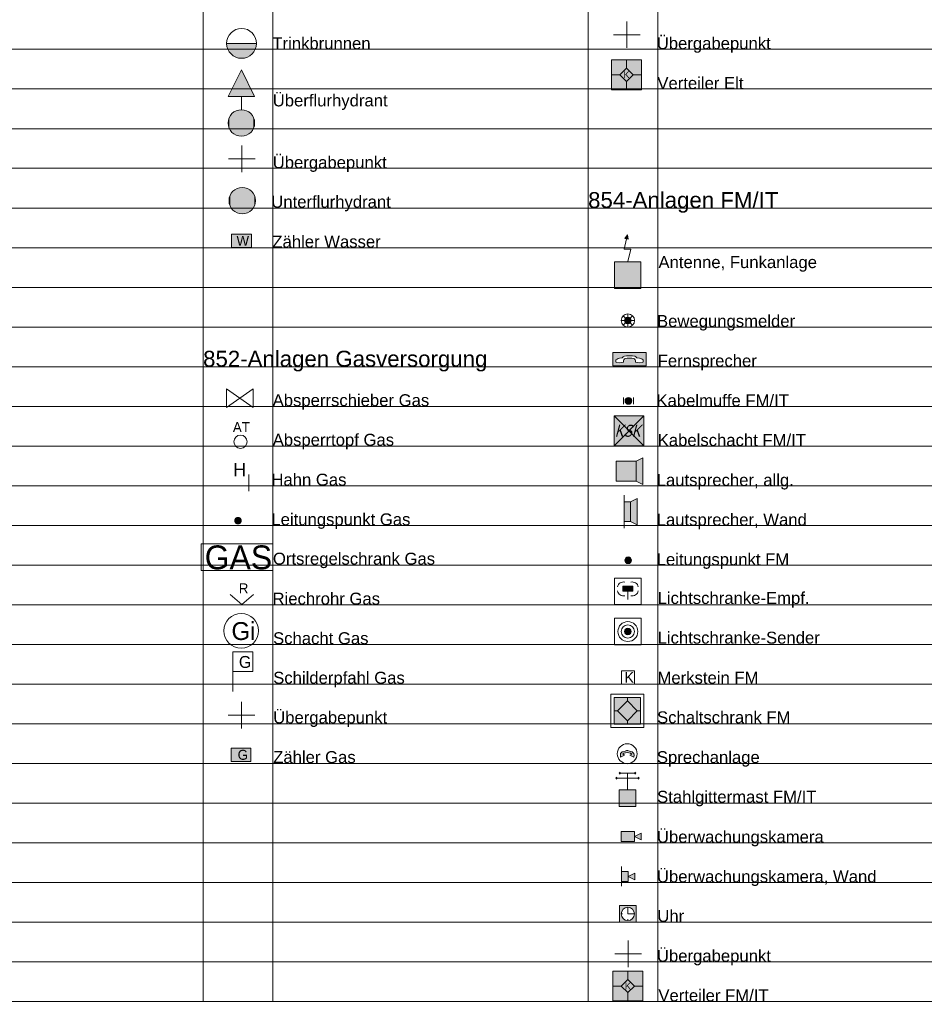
# Model space of a CAD drawing. Header units: metres. Extents: x 4523588 to 4523850, y 5693451 to 5693851.
# Tile 12 of 25: x 4523782 to 4523816, y 5693482 to 5693519. Entities that reach past the tile are written whole.
import ezdxf
from ezdxf.enums import TextEntityAlignment as Align

# ---------------------------------------------------------------- set-up
doc = ezdxf.new("R2010")
doc.units = ezdxf.units.M
doc.header["$LTSCALE"] = 0.5
for name, color, linetype, lineweight in [('100_HILFE_LEG', 24, 'CONTINUOUS', 18), ('100_LEG_LAGE', 7, 'CONTINUOUS', 18), ('851_TRINK_BRUNNEN_1', 7, 'CONTINUOUS', 18), ('851_UEBERFL_HYDRANT_1', 7, 'CONTINUOUS', 18), ('851_UEBERG_PKT_1', 7, 'CONTINUOUS', 18), ('851_UNTERFL_HYDRANT_1', 7, 'CONTINUOUS', 18), ('851_ZAEHLER_1', 7, 'CONTINUOUS', 18), ('852_ABSPERR_SCHIEBER_1', 7, 'CONTINUOUS', 18), ('852_ABSPERRTOPF_1', 7, 'CONTINUOUS', 18), ('852_HAHN_1', 7, 'CONTINUOUS', 18), ('852_LTG_PKT_1', 7, 'CONTINUOUS', 18), ('852_ORTS_REGEL_SCHR_1', 7, 'CONTINUOUS', 18), ('852_RIECH_ROHR_1', 7, 'CONTINUOUS', 18), ('852_SCHACHT_GAS_1', 7, 'CONTINUOUS', 18), ('852_SCHILD_PFAHL_1', 7, 'CONTINUOUS', 18), ('852_UEBERGABE_PKT_1', 7, 'CONTINUOUS', 18), ('852_ZAEHLER_1', 7, 'CONTINUOUS', 18), ('853_UEBERGABE_PKT_1', 7, 'CONTINUOUS', 18), ('853_VERTEILER_1', 7, 'CONTINUOUS', 18), ('854_ANTENNEN_FUNK_ANL_1', 7, 'CONTINUOUS', 18), ('854_BEWEGUNGSMELDER_1', 7, 'CONTINUOUS', 18), ('854_FERN_SPRECH_1', 7, 'CONTINUOUS', 18), ('854_KABELMUFFE_1', 7, 'CONTINUOUS', 18), ('854_KABELSCHACHT_1', 7, 'CONTINUOUS', 18), ('854_LAUTSPRECHER_ALLG_1', 7, 'CONTINUOUS', 18), ('854_LAUTSPRECHER_WAND_1', 7, 'CONTINUOUS', 18), ('854_LICHTSCHR_EMPF_1', 7, 'CONTINUOUS', 18), ('854_LICHTSCHR_SENDER_1', 7, 'CONTINUOUS', 18), ('854_LTG_PKT_1', 7, 'CONTINUOUS', 18), ('854_MERKSTEIN_1', 7, 'CONTINUOUS', 18), ('854_SCHALTSCHRANK_FM_1', 7, 'CONTINUOUS', 18), ('854_SPRECHANL_1', 7, 'CONTINUOUS', 18), ('854_STAHLGI_MAST_1', 7, 'CONTINUOUS', 18), ('854_UEB_KAMERA_FREIST_1', 7, 'CONTINUOUS', 18), ('854_UEBERGABE_PKT_FM_1', 7, 'CONTINUOUS', 18), ('854_UEBERW_KAMERA_WAND_1', 7, 'CONTINUOUS', 18), ('854_UHR_1', 7, 'CONTINUOUS', 18), ('854_VERTEILER_1', 7, 'CONTINUOUS', 18)]:
    doc.layers.add(name, color=color, linetype=linetype, lineweight=lineweight)
doc.styles.add('ARIAL', font='arial.ttf')

# ---------------------------------------------------------------- blocks, each defined once
blk = doc.blocks.new('851_TRINK_BRUNNEN')
at = {"layer": '851_TRINK_BRUNNEN_1', "ltscale": 10}
h = blk.add_hatch(color=141, dxfattribs=at)
h.dxf.hatch_style = 1
h.paths.add_polyline_path([(0.5625, 0), (-0.5625, 0, 1)])
at = {"layer": '851_TRINK_BRUNNEN_1', "color": 141}
blk.add_line((0.5625, 0), (-0.5625, 0), dxfattribs=at)
blk.add_circle((0, 0), 0.5625, dxfattribs=at)
blk = doc.blocks.new('*U62')
at = {"layer": '851_UEBERFL_HYDRANT_1', "color": 141, "linetype": 'Continuous'}
for points in [[(-0.391, 0.312), (-0.312, -0.391), (-0.312, 0.391)], [(-0.312, 0.391), (-0.217, -0.45), (-0.217, 0.45)], [(-0.217, -0.45), (-0.312, 0.391), (-0.312, -0.391)], [(-0.217, 0.45), (-0.111, -0.487), (-0.111, 0.487)], [(-0.111, -0.487), (-0.217, 0.45), (-0.217, -0.45)], [(-0.111, 0.487), (0, -0.5), (0, 0.5)], [(0, -0.5), (-0.111, 0.487), (-0.111, -0.487)], [(0, 0.5), (0.111, -0.487), (0.111, 0.487)], [(0.111, -0.487), (0, 0.5), (0, -0.5)], [(0.111, 0.487), (0.217, -0.45), (0.217, 0.45)], [(0.217, -0.45), (0.111, 0.487), (0.111, -0.487)], [(0.217, 0.45), (0.312, -0.391), (0.312, 0.391)], [(0.312, -0.391), (0.217, 0.45), (0.217, -0.45)], [(0.312, 0.391), (0.391, -0.312), (0.391, 0.312)], [(0.391, -0.312), (0.312, 0.391), (0.312, -0.391)], [(-0.5, 0), (-0.487, -0.111), (-0.487, 0.111)], [(-0.487, 0.111), (-0.45, -0.217), (-0.45, 0.217)], [(-0.45, -0.217), (-0.487, 0.111), (-0.487, -0.111)], [(-0.45, 0.217), (-0.391, -0.312), (-0.391, 0.312)], [(-0.391, -0.312), (-0.45, 0.217), (-0.45, -0.217)], [(-0.312, -0.391), (-0.391, 0.312), (-0.391, -0.312)], [(0.391, 0.312), (0.45, -0.217), (0.45, 0.217)], [(0.45, -0.217), (0.391, 0.312), (0.391, -0.312)], [(0.45, 0.217), (0.487, -0.111), (0.487, 0.111)], [(0.487, -0.111), (0.45, 0.217), (0.45, -0.217)], [(0.5, 0), (0.487, 0.111), (0.487, -0.111)]]:
    blk.add_solid(points, dxfattribs=at)
blk = doc.blocks.new('*U63')
at = {"layer": '851_UEBERFL_HYDRANT_1', "color": 141, "linetype": 'Continuous'}
for points in [[(0, 1.5), (0, 2), (-0.5, 1)], [(0, 1.5), (0.5, 1), (0, 2)], [(0, 1.5), (-0.5, 1), (0, 1)], [(0, 1.5), (0, 1), (0.5, 1)]]:
    blk.add_solid(points, dxfattribs=at)
blk = doc.blocks.new('851_UEBERFL_HYDRANT')
at = {"layer": '851_UEBERFL_HYDRANT_1', "color": 141}
for p, q in [((-0.5, 1), (0, 2)), ((0.5, 1), (0, 2)), ((0, 1), (-0.5, 1)), ((0, 0.5), (0, 1)), ((0, 1), (0.5, 1))]:
    blk.add_line(p, q, dxfattribs=at)
blk.add_circle((0, 0), 0.5, dxfattribs=at)
at = {"layer": '851_UEBERFL_HYDRANT_1', "color": 141, "linetype": 'Continuous'}
for name in ['*U63', '*U62']:
    blk.add_blockref(name, (0, 0), dxfattribs=at)
blk = doc.blocks.new('*U60')
at = {"layer": '851_UNTERFL_HYDRANT_1', "color": 141, "linetype": 'Continuous'}
for points in [[(-0.391, 0.312), (-0.312, -0.391), (-0.312, 0.391)], [(-0.312, 0.391), (-0.217, -0.45), (-0.217, 0.45)], [(-0.217, -0.45), (-0.312, 0.391), (-0.312, -0.391)], [(-0.217, 0.45), (-0.111, -0.487), (-0.111, 0.487)], [(-0.111, -0.487), (-0.217, 0.45), (-0.217, -0.45)], [(-0.111, 0.487), (0, -0.5), (0, 0.5)], [(0, -0.5), (-0.111, 0.487), (-0.111, -0.487)], [(0, 0.5), (0.111, -0.487), (0.111, 0.487)], [(0.111, -0.487), (0, 0.5), (0, -0.5)], [(0.111, 0.487), (0.217, -0.45), (0.217, 0.45)], [(0.217, -0.45), (0.111, 0.487), (0.111, -0.487)], [(0.217, 0.45), (0.312, -0.391), (0.312, 0.391)], [(0.312, -0.391), (0.217, 0.45), (0.217, -0.45)], [(0.312, 0.391), (0.391, -0.312), (0.391, 0.312)], [(0.391, -0.312), (0.312, 0.391), (0.312, -0.391)], [(-0.5, 0), (-0.487, -0.111), (-0.487, 0.111)], [(-0.487, 0.111), (-0.45, -0.217), (-0.45, 0.217)], [(-0.45, -0.217), (-0.487, 0.111), (-0.487, -0.111)], [(-0.45, 0.217), (-0.391, -0.312), (-0.391, 0.312)], [(-0.391, -0.312), (-0.45, 0.217), (-0.45, -0.217)], [(-0.312, -0.391), (-0.391, 0.312), (-0.391, -0.312)], [(0.391, 0.312), (0.45, -0.217), (0.45, 0.217)], [(0.45, -0.217), (0.391, 0.312), (0.391, -0.312)], [(0.45, 0.217), (0.487, -0.111), (0.487, 0.111)], [(0.487, -0.111), (0.45, 0.217), (0.45, -0.217)], [(0.5, 0), (0.487, 0.111), (0.487, -0.111)]]:
    blk.add_solid(points, dxfattribs=at)
blk = doc.blocks.new('851_UNTERFL_HYDRANT')
at = {"layer": '851_UNTERFL_HYDRANT_1', "color": 141}
blk.add_circle((0, 0), 0.5, dxfattribs=at)
at = {"layer": '851_UNTERFL_HYDRANT_1', "color": 141, "linetype": 'Continuous'}
blk.add_blockref('*U60', (0, 0), dxfattribs=at)
blk = doc.blocks.new('851_ZAEHLER')
at = {"layer": '851_ZAEHLER_1', "ltscale": 10}
h = blk.add_hatch(color=141, dxfattribs=at)
h.dxf.hatch_style = 1
h.paths.add_polyline_path([(-0.375, -0.25), (-0.375, 0.25), (0.375, 0.25), (0.375, -0.25)])
at = {"layer": '851_ZAEHLER_1', "color": 7}
blk.add_lwpolyline([(-0.375, -0.25), (-0.375, 0.25), (0.375, 0.25), (0.375, -0.25), (-0.375, -0.25)], dxfattribs=at)
blk.add_text('W', height=0.375, dxfattribs=at).set_placement((-0.188, -0.184))
blk = doc.blocks.new('852_ABSPERR_SCHIEBER')
at = {"layer": '852_ABSPERR_SCHIEBER_1', "color": 40, "linetype": 'Continuous'}
for p, q in [((-0.5, -0.35), (-0.5, 0.35)), ((-0.5, 0.35), (0.5, -0.35)), ((-0.5, -0.35), (0.5, 0.35)), ((0.5, 0.35), (0.5, -0.35))]:
    blk.add_line(p, q, dxfattribs=at)
blk = doc.blocks.new('852_SCHACHT_GAS')
at = {"layer": '852_SCHACHT_GAS_1', "color": 40}
blk.add_circle((0, 0), 0.656, dxfattribs=at)
blk.add_text('Gi', height=0.675, dxfattribs=at).set_placement((-0.366, -0.347))
blk = doc.blocks.new('852_SCHILD_PFAHL')
at = {"layer": '852_SCHILD_PFAHL_1', "color": 40}
blk.add_line((0, 0.75), (0, 0), dxfattribs=at)
blk.add_lwpolyline([(0, 0.75), (0.75, 0.75), (0.75, 1.5), (0, 1.5)], close=True, dxfattribs=at)
blk.add_text('G', height=0.45, dxfattribs=at).set_placement((0.231, 0.889))
blk = doc.blocks.new('852_ZAEHLER')
at = {"layer": '852_ZAEHLER_1', "ltscale": 10}
h = blk.add_hatch(color=40, dxfattribs=at)
h.dxf.hatch_style = 1
h.paths.add_polyline_path([(-0.375, -0.25), (-0.375, 0.25), (0.375, 0.25), (0.375, -0.25)])
at = {"layer": '852_ZAEHLER_1', "color": 7}
blk.add_lwpolyline([(-0.375, -0.25), (-0.375, 0.25), (0.375, 0.25), (0.375, -0.25), (-0.375, -0.25)], dxfattribs=at)
blk.add_text('G', height=0.375, dxfattribs=at).set_placement((-0.125, -0.1875))
blk = doc.blocks.new('853_VERTEILER')
at = {"layer": '853_VERTEILER_1', "ltscale": 10}
h = blk.add_hatch(color=1, dxfattribs=at)
h.dxf.hatch_style = 1
h.paths.add_polyline_path([(-0.479, 0.688), (0.646, 0.688), (0.646, -0.438), (-0.479, -0.438)])
at = {"layer": '853_VERTEILER_1', "color": 7, "linetype": 'Continuous'}
for p, q in [((-0.479, 0.688), (0.646, 0.688)), ((-0.479, -0.438), (-0.479, 0.688)), ((0.646, 0.688), (0.646, -0.438)), ((0.646, -0.438), (-0.479, -0.438))]:
    blk.add_line(p, q, dxfattribs=at)
at = {"layer": '853_VERTEILER_1', "color": 7}
for p, q in [((-0.167, 0.125), (0.083, 0.375)), ((0.083, 0.375), (0.083, 0.688)), ((0.083, 0.375), (0.333, 0.125)), ((-0.167, 0.125), (-0.479, 0.125)), ((0.083, -0.125), (-0.167, 0.125)), ((0.333, 0.125), (0.083, -0.125)), ((0.333, 0.125), (0.646, 0.125)), ((0.083, -0.125), (0.083, -0.438))]:
    blk.add_line(p, q, dxfattribs=at)
blk.add_text('K', height=0.25, dxfattribs=at).set_placement((0.083, 0.125), align=Align.MIDDLE_CENTER)
blk = doc.blocks.new('*U392')
at = {"layer": '854_ANTENNEN_FUNK_ANL_1', "color": 2, "linetype": 'Continuous', "extrusion": (0, 0, -1)}
for points in [[(0.006, -0.5), (0.506, 0), (-0.494, 0)], [(0.006, -0.5), (0.506, -1), (0.506, 0)], [(0.006, -0.5), (-0.494, 0), (-0.494, -1)], [(0.006, -0.5), (-0.494, -1), (0.506, -1)]]:
    blk.add_solid(points, dxfattribs=at)
blk = doc.blocks.new('854_ANTENNEN_FUNK_ANL')
at = {"layer": '854_ANTENNEN_FUNK_ANL_1', "color": 7}
blk.add_lwpolyline([(0.002, 0.007), (0.109, 0.475), (-0.141, 0.475), (-0.051, 0.866), (0.01, 0.85), (-0.016, 1.022), (-0.113, 0.88), (-0.051, 0.866), (-0.141, 0.475), (0.109, 0.475), (0.002, 0.007)], dxfattribs=at)
at = {"layer": '854_ANTENNEN_FUNK_ANL_1', "color": 7, "linetype": 'Continuous'}
blk.add_lwpolyline([(-0.506, 0), (0.494, 0), (0.494, -1), (-0.506, -1)], close=True, dxfattribs=at)
for points in [[(-0.034, 0.944), (-0.016, 1.022), (-0.113, 0.88)], [(-0.034, 0.944), (-0.113, 0.88), (-0.051, 0.866)], [(-0.034, 0.944), (-0.051, 0.866), (0.01, 0.85)], [(-0.034, 0.944), (0.01, 0.85), (-0.016, 1.022)]]:
    blk.add_solid(points, dxfattribs=at)
at = {"layer": '854_ANTENNEN_FUNK_ANL_1', "color": 2, "linetype": 'Continuous'}
blk.add_blockref('*U392', (0, 0), dxfattribs=at)
blk = doc.blocks.new('854_FERN_SPRECH')
at = {"layer": '854_FERN_SPRECH_1', "ltscale": 10}
h = blk.add_hatch(color=2, dxfattribs=at)
h.dxf.hatch_style = 1
h.paths.add_polyline_path([(-0.625, 0.215), (-0.625, -0.285), (0.625, -0.285), (0.625, 0.215), (0, 0.215)])
h.paths.add_polyline_path([(-0.431, -0.012), (-0.374, 0), (-0.276, 0.017), (-0.241, 0.046), (-0.195, 0.069), (-0.115, 0.086), (-0.058, 0.089), (0, 0.092), (0.058, 0.089), (0.115, 0.086), (0.195, 0.069), (0.241, 0.046), (0.276, 0.017), (0.374, 0), (0.431, -0.012), (0.471, -0.035), (0.512, -0.069), (0.512, -0.144), (0.5, -0.167), (0.374, -0.173), (0.23, -0.15), (0.224, -0.098), (0.213, -0.063), (0.19, -0.029), (0.155, -0.009), (0.086, -0.003), (0, 0), (-0.086, -0.003), (-0.155, -0.009), (-0.19, -0.029), (-0.213, -0.063), (-0.224, -0.098), (-0.23, -0.15), (-0.374, -0.173), (-0.5, -0.167), (-0.512, -0.144), (-0.512, -0.069), (-0.471, -0.035)], flags=16)
at = {"layer": '854_FERN_SPRECH_1', "color": 7}
for points in [[(0, 0.215), (0.625, 0.215), (0.625, -0.285), (-0.625, -0.285), (-0.625, 0.215), (0, 0.215)], [(0, 0.215), (0.625, 0.215), (0.625, -0.285), (-0.625, -0.285), (-0.625, 0.215), (0, 0.215)], [(0, 0.092), (0.058, 0.089), (0.115, 0.086), (0.195, 0.069), (0.241, 0.046), (0.276, 0.017), (0.374, 0), (0.431, -0.012), (0.471, -0.035), (0.512, -0.069), (0.512, -0.144), (0.5, -0.167), (0.374, -0.173), (0.23, -0.15), (0.224, -0.098), (0.213, -0.063), (0.19, -0.029), (0.155, -0.009), (0.086, -0.003), (0, 0), (-0.086, -0.003), (-0.155, -0.009), (-0.19, -0.029), (-0.213, -0.063), (-0.224, -0.098), (-0.23, -0.15), (-0.374, -0.173), (-0.5, -0.167), (-0.512, -0.144), (-0.512, -0.069), (-0.471, -0.035), (-0.431, -0.012), (-0.374, 0), (-0.276, 0.017), (-0.241, 0.046), (-0.195, 0.069), (-0.115, 0.086), (-0.058, 0.089), (0, 0.092)], [(0, 0.092), (0.058, 0.089), (0.115, 0.086), (0.195, 0.069), (0.241, 0.046), (0.276, 0.017), (0.374, 0), (0.431, -0.012), (0.471, -0.035), (0.512, -0.069), (0.512, -0.144), (0.5, -0.167), (0.374, -0.173), (0.23, -0.15), (0.224, -0.098), (0.213, -0.063), (0.19, -0.029), (0.155, -0.009), (0.086, -0.003), (0, 0), (-0.086, -0.003), (-0.155, -0.009), (-0.19, -0.029), (-0.213, -0.063), (-0.224, -0.098), (-0.23, -0.15), (-0.374, -0.173), (-0.5, -0.167), (-0.512, -0.144), (-0.512, -0.069), (-0.471, -0.035), (-0.431, -0.012), (-0.374, 0), (-0.276, 0.017), (-0.241, 0.046), (-0.195, 0.069), (-0.115, 0.086), (-0.058, 0.089), (0, 0.092)]]:
    blk.add_lwpolyline(points, dxfattribs=at)
blk = doc.blocks.new('854_KABELSCHACHT')
at = {"layer": '854_KABELSCHACHT_1', "ltscale": 10}
h = blk.add_hatch(color=2, dxfattribs=at)
h.dxf.hatch_style = 1
h.paths.add_polyline_path([(-0.562, 0.562), (0.562, 0.562), (0.562, -0.562), (-0.562, -0.562)])
at = {"layer": '854_KABELSCHACHT_1', "color": 7, "linetype": 'Continuous'}
for p, q in [((0.562, 0.562), (-0.562, -0.562)), ((-0.562, 0.562), (0.562, -0.562)), ((-0.562, 0.562), (0.562, 0.562)), ((-0.562, -0.562), (-0.562, 0.562)), ((0.562, 0.562), (0.562, -0.562)), ((0.562, -0.562), (-0.562, -0.562))]:
    blk.add_line(p, q, dxfattribs=at)
at = {"layer": '854_KABELSCHACHT_1', "color": 7, "oblique": 15, "width": 0.8}
blk.add_text('KSK', height=0.45, dxfattribs=at).set_placement((-0.532, -0.222))
blk = doc.blocks.new('854_SCHALTSCHRANK_FM')
at = {"layer": '854_SCHALTSCHRANK_FM_1', "ltscale": 10}
h = blk.add_hatch(color=2, dxfattribs=at)
h.dxf.hatch_style = 1
h.paths.add_polyline_path([(-0.5, 0.5), (0.5, 0.5), (0.5, -0.5), (-0.5, -0.5)])
at = {"layer": '854_SCHALTSCHRANK_FM_1', "color": 7, "linetype": 'Continuous'}
for p, q in [((-0.625, 0.625), (0.625, 0.625)), ((-0.625, 0.625), (-0.625, -0.625)), ((-0.5, -0.5), (-0.5, 0.5)), ((-0.5, 0.5), (0.5, 0.5)), ((-0.375, 0), (0, 0.375)), ((0, 0.375), (0, 0.5)), ((0, 0.375), (0.375, 0)), ((0.5, 0.5), (0.5, -0.5)), ((0.625, 0.625), (0.625, -0.625)), ((-0.375, 0), (-0.5, 0)), ((0, -0.375), (-0.375, 0)), ((0.375, 0), (0, -0.375)), ((0.375, 0), (0.5, 0)), ((-0.625, -0.625), (0.625, -0.625)), ((0.5, -0.5), (-0.5, -0.5)), ((0, -0.375), (0, -0.5))]:
    blk.add_line(p, q, dxfattribs=at)
blk = doc.blocks.new('854_SPRECHANL')
at = {"layer": '854_SPRECHANL_1', "ltscale": 10}
h = blk.add_hatch(color=2, dxfattribs=at)
h.dxf.hatch_style = 1
h.paths.add_polyline_path([(-0.19, 0.066), (-0.249, 0.007), (-0.259, -0.059), (-0.251, -0.125), (-0.102, -0.049), (-0.167, -0.01), (-0.125, 0.018), (-0.001, 0.04), (0.125, 0.017), (0.167, -0.011), (0.102, -0.049), (0.25, -0.126), (0.259, -0.06), (0.249, 0.007), (0.19, 0.066), (0.083, 0.099), (0.023, 0.117), (-0.023, 0.117), (-0.082, 0.099)])
at = {"layer": '854_SPRECHANL_1', "color": 7, "linetype": 'Continuous'}
for p, q in [((-0.249, 0.007), (-0.259, -0.059)), ((-0.19, 0.066), (-0.249, 0.007)), ((-0.19, 0.066), (-0.082, 0.099)), ((-0.125, 0.018), (-0.167, -0.01)), ((-0.125, 0.018), (-0.001, 0.04)), ((-0.082, 0.099), (-0.023, 0.117)), ((-0.023, 0.117), (0.023, 0.117)), ((-0.001, 0.04), (0.125, 0.017)), ((0.083, 0.099), (0.023, 0.117)), ((0.19, 0.066), (0.083, 0.099)), ((0.125, 0.017), (0.167, -0.011)), ((0.19, 0.066), (0.249, 0.007)), ((0.249, 0.007), (0.259, -0.06)), ((-0.259, -0.059), (-0.251, -0.125)), ((-0.102, -0.049), (-0.251, -0.125)), ((-0.102, -0.049), (-0.167, -0.01)), ((0.102, -0.049), (0.167, -0.011)), ((0.102, -0.049), (0.25, -0.126)), ((0.259, -0.06), (0.25, -0.126))]:
    blk.add_line(p, q, dxfattribs=at)
blk.add_circle((0, 0), 0.375, dxfattribs=at)
blk = doc.blocks.new('854_UEB_KAMERA_FREIST')
at = {"layer": '854_UEB_KAMERA_FREIST_1', "ltscale": 10}
h = blk.add_hatch(color=7, dxfattribs=at)
h.dxf.hatch_style = 1
h.paths.add_polyline_path([(0, 0.188), (0, -0.188), (0.5, -0.188), (0.5, 0.188)])
h.paths.add_polyline_path([(0.5, 0), (0.751, -0.125), (0.751, 0.125)])
at = {"layer": '854_UEB_KAMERA_FREIST_1', "color": 7}
for p, q in [((0, 0.188), (0, -0.188)), ((0.5, 0.188), (0, 0.188)), ((0.5, -0.188), (0.5, 0.188)), ((0.5, 0), (0.751, 0.125)), ((0.751, -0.125), (0.5, 0)), ((0.751, -0.125), (0.751, 0.125)), ((0, -0.188), (0.5, -0.188))]:
    blk.add_line(p, q, dxfattribs=at)
blk = doc.blocks.new('854_UEBERW_KAMERA_WAND')
at = {"layer": '854_UEBERW_KAMERA_WAND_1', "ltscale": 10}
h = blk.add_hatch(color=7, dxfattribs=at)
h.dxf.hatch_style = 1
h.paths.add_polyline_path([(0.25, 0.188), (0, 0.188), (0, -0.188), (0.25, -0.188)])
h.paths.add_polyline_path([(0.501, 0.125), (0.25, 0), (0.501, -0.125)])
at = {"layer": '854_UEBERW_KAMERA_WAND_1', "color": 7, "linetype": 'Continuous'}
blk.add_line((0, 0.375), (0, -0.375), dxfattribs=at)
at = {"layer": '854_UEBERW_KAMERA_WAND_1', "color": 7}
for p, q in [((0.25, 0.188), (0, 0.188)), ((0.25, -0.188), (0.25, 0.188)), ((0.25, 0), (0.501, 0.125)), ((0.501, -0.125), (0.25, 0)), ((0.501, -0.125), (0.501, 0.125)), ((0, -0.188), (0.25, -0.188))]:
    blk.add_line(p, q, dxfattribs=at)
blk = doc.blocks.new('854_VERTEILER')
at = {"layer": '854_VERTEILER_1', "ltscale": 10}
h = blk.add_hatch(color=2, dxfattribs=at)
h.dxf.hatch_style = 1
h.paths.add_polyline_path([(-0.563, 0.562), (0.562, 0.562), (0.562, -0.563), (-0.563, -0.563)])
at = {"layer": '854_VERTEILER_1', "color": 7, "linetype": 'Continuous'}
for p, q in [((-0.563, -0.563), (-0.563, 0.562)), ((-0.563, 0.562), (0.562, 0.562)), ((0.562, 0.562), (0.562, -0.563)), ((0.562, -0.563), (-0.563, -0.563))]:
    blk.add_line(p, q, dxfattribs=at)
at = {"layer": '854_VERTEILER_1', "color": 7}
for p, q in [((0, 0.25), (0, 0.562)), ((-0.25, 0), (0, 0.25)), ((0, 0.25), (0.25, 0)), ((-0.25, 0), (-0.563, 0)), ((0, -0.25), (-0.25, 0)), ((0.25, 0), (0, -0.25)), ((0, -0.25), (0, -0.563)), ((0.25, 0), (0.562, 0))]:
    blk.add_line(p, q, dxfattribs=at)
blk.add_text('K', height=0.25, dxfattribs=at).set_placement((0, 0), align=Align.MIDDLE_CENTER)
blk = doc.blocks.new('854_KABELMUFFE')
at = {"layer": '854_KABELMUFFE_1', "ltscale": 10}
h = blk.add_hatch(color=2, dxfattribs=at)
h.dxf.hatch_style = 1
edge = h.paths.add_edge_path()
edge.add_ellipse((0, 0), major_axis=(0.0884, 0.0884), ratio=1, start_angle=0, end_angle=360)
at = {"layer": '854_KABELMUFFE_1', "color": 2}
for p, q in [((-0.1875, 0.125), (-0.1875, -0.125)), ((0.1875, 0.125), (0.1875, -0.125))]:
    blk.add_line(p, q, dxfattribs=at)
blk.add_ellipse((0, 0), major_axis=(0.0884, 0.0884), ratio=1, start_param=5.4977871, end_param=11.7809724, dxfattribs=at)
blk = doc.blocks.new('852_RIECH_ROHR')
at = {"layer": '852_RIECH_ROHR_1', "color": 2}
for p, q in [((-0.438, 0.375), (0, 0)), ((0, 0), (0.438, 0.375))]:
    blk.add_line(p, q, dxfattribs=at)
at = {"layer": '852_RIECH_ROHR_1', "color": 7}
blk.add_text('R', height=0.375, dxfattribs=at).set_placement((-0.11, 0.425))
blk = doc.blocks.new('852_ORTS_REGEL_SCHR')
at = {"layer": '852_ORTS_REGEL_SCHR_1', "color": 7}
blk.add_lwpolyline([(-1.346, -0.5), (1.346, -0.5), (1.346, 0.5), (-1.346, 0.5)], close=True, dxfattribs=at)
blk.add_text('GAS', height=0.9, dxfattribs=at).set_placement((-1.217, -0.458))
blk = doc.blocks.new('854_LAUTSPRECHER_ALLG')
at = {"layer": '854_LAUTSPRECHER_ALLG_1', "ltscale": 0.5}
h = blk.add_hatch(color=2, dxfattribs=at)
h.dxf.hatch_style = 1
h.paths.add_polyline_path([(0.75, 0.394), (0, 0.394), (0, -0.356), (0.75, -0.356)])
h.paths.add_polyline_path([(1, 0.519), (0.75, 0.394), (0.75, -0.356), (0.984, -0.473), (1, -0.473)])
at = {"layer": '854_LAUTSPRECHER_ALLG_1', "color": 7, "linetype": 'Continuous'}
for p, q in [((0, 0.394), (0.75, 0.394)), ((0, -0.356), (0, 0.394)), ((1, 0.519), (0.75, 0.394)), ((0.75, 0.394), (0.75, -0.356)), ((1, 0.519), (1, -0.481)), ((0.75, -0.356), (0, -0.356)), ((1, -0.481), (0.75, -0.356))]:
    blk.add_line(p, q, dxfattribs=at)
blk = doc.blocks.new('852_HAHN')
at = {"layer": '852_HAHN_1', "color": 40}
blk.add_line((0, -0.259), (0, 0.366), dxfattribs=at)
blk.add_line((0, -0.259), (0, 0.366), dxfattribs=at)
blk.add_text('H', height=0.5, dxfattribs=at).set_placement((-0.583, 0.304))
blk = doc.blocks.new('852_ABSPERRTOPF')
at = {"layer": '852_ABSPERRTOPF_1', "color": 40}
blk.add_ellipse((0, 0), major_axis=(0.177, 0.177), ratio=1, start_param=5.497787, end_param=11.780972, dxfattribs=at)
at = {"layer": '852_ABSPERRTOPF_1', "color": 7}
blk.add_text('AT', height=0.375, dxfattribs=at).set_placement((-0.29, 0.364))
blk = doc.blocks.new('854_LAUTSPRECHER_WAND')
at = {"layer": '854_LAUTSPRECHER_WAND_1', "ltscale": 0.5}
h = blk.add_hatch(color=2, dxfattribs=at)
h.dxf.hatch_style = 1
h.paths.add_polyline_path([(0.25, 0.375), (0, 0.375), (0, 0), (0, -0.375), (0.25, -0.375)])
h.paths.add_polyline_path([(0.25, -0.375), (0.5, -0.5), (0.5, 0), (0.5, 0.5), (0.25, 0.375)])
at = {"layer": '854_LAUTSPRECHER_WAND_1', "color": 7, "linetype": 'Continuous'}
for p, q in [((0, 0.375), (0, 0.625)), ((0, 0), (0, 0.375)), ((0, 0.375), (0.25, 0.375)), ((0.5, 0.5), (0.25, 0.375)), ((0.25, 0.375), (0.25, -0.375)), ((0.5, 0), (0.5, 0.5)), ((0, -0.375), (0, 0)), ((0.5, 0), (0.5, -0.5)), ((0.25, -0.375), (0, -0.375)), ((0, -0.375), (0, -0.625)), ((0.5, -0.5), (0.25, -0.375))]:
    blk.add_line(p, q, dxfattribs=at)
blk = doc.blocks.new('854_MERKSTEIN')
at = {"layer": '854_MERKSTEIN_1', "color": 7}
for p, q in [((-0.245, -0.251), (-0.245, 0.249)), ((-0.245, 0.249), (0.255, 0.249)), ((0.255, 0.249), (0.255, -0.251)), ((0.255, -0.251), (-0.245, -0.251))]:
    blk.add_line(p, q, dxfattribs=at)
at = {"layer": '854_MERKSTEIN_1', "color": 7, "width": 1}
blk.add_text('K', height=0.4, dxfattribs=at).set_placement((-0.128, -0.201))
blk = doc.blocks.new('854_BEWEGUNGSMELDER')
at = {"layer": '854_BEWEGUNGSMELDER_1', "ltscale": 10}
h = blk.add_hatch(color=2, dxfattribs=at)
h.dxf.hatch_style = 1
edge = h.paths.add_edge_path()
edge.add_ellipse((0, 0), major_axis=(0.0884, 0.0884), ratio=1, start_angle=0, end_angle=360)
at = {"layer": '854_BEWEGUNGSMELDER_1', "color": 7, "linetype": 'Continuous'}
for p, q in [((-0.25, 0), (-0.125, 0)), ((-0.177, 0.177), (-0.088, 0.088)), ((0, 0.25), (0, 0.125)), ((0.177, 0.177), (0.088, 0.088)), ((0.125, 0), (0.25, 0)), ((-0.088, -0.088), (-0.177, -0.177)), ((0, -0.125), (0, -0.25)), ((0.088, -0.088), (0.177, -0.177))]:
    blk.add_line(p, q, dxfattribs=at)
for major_axis in [(0.177, 0.177), (0.0884, 0.0884)]:
    blk.add_ellipse((0, 0), major_axis=major_axis, ratio=1, start_param=5.497787, end_param=11.780972, dxfattribs=at)
blk = doc.blocks.new('854_LICHTSCHR_EMPF')
at = {"layer": '854_LICHTSCHR_EMPF_1', "ltscale": 0.5}
h = blk.add_hatch(color=2, dxfattribs=at)
h.dxf.hatch_style = 1
h.paths.add_polyline_path([(-0.188, 0.188), (-0.188, 0), (0, 0), (0.188, 0), (0.188, 0.188)])
at = {"layer": '854_LICHTSCHR_EMPF_1', "color": 7, "linetype": 'Continuous'}
for p, q in [((-0.5, 0.5), (0.5, 0.5)), ((-0.5, -0.5), (-0.5, 0.5)), ((0.5, 0.5), (0.5, -0.5)), ((-0.188, 0), (-0.188, 0.188)), ((-0.188, 0.188), (0.188, 0.188)), ((-0.188, 0.188), (0, 0.188)), ((0, 0), (-0.188, 0)), ((0, 0), (0, -0.312)), ((0.188, 0), (0, 0)), ((0.188, 0.188), (0.188, 0)), ((0.5, -0.5), (-0.5, -0.5))]:
    blk.add_line(p, q, dxfattribs=at)
for centre, major_axis, start_param, end_param in [((-0.166, 0.121), (0.164, 0.164), 0.545055, 2.156447), ((-0.166, 0.06), (-0.164, 0.164), 0.985145, 2.596537), ((0.166, 0.121), (-0.164, 0.164), 4.126738, 5.73813), ((0.166, 0.06), (0.164, 0.164), 3.686648, 5.29804)]:
    blk.add_ellipse(centre, major_axis=major_axis, ratio=1, start_param=start_param, end_param=end_param, dxfattribs=at)
blk = doc.blocks.new('854_LICHTSCHR_SENDER')
at = {"layer": '854_LICHTSCHR_SENDER_1', "ltscale": 0.5}
h = blk.add_hatch(color=2, dxfattribs=at)
h.dxf.hatch_style = 1
edge = h.paths.add_edge_path()
edge.add_ellipse((0, 0), major_axis=(0.0884, 0.0884), ratio=1, start_angle=0, end_angle=360)
at = {"layer": '854_LICHTSCHR_SENDER_1', "color": 7, "linetype": 'Continuous'}
for p, q in [((-0.5, 0.5), (0.5, 0.5)), ((-0.5, -0.5), (-0.5, 0.5)), ((0.5, 0.5), (0.5, -0.5)), ((0.5, -0.5), (-0.5, -0.5))]:
    blk.add_line(p, q, dxfattribs=at)
at = {"layer": '854_LICHTSCHR_SENDER_1', "color": 2, "linetype": 'Continuous'}
for major_axis, start_param, end_param in [((-0.265, 0.265), 3.926991, 10.210176), ((0.177, 0.177), 5.497787, 11.780972)]:
    blk.add_ellipse((0, 0), major_axis=major_axis, ratio=1, start_param=start_param, end_param=end_param, dxfattribs=at)
at = {"layer": '854_LICHTSCHR_SENDER_1', "color": 7, "linetype": 'Continuous'}
blk.add_ellipse((0, 0), major_axis=(0.0884, 0.0884), ratio=1, start_param=5.497787, end_param=11.780972, dxfattribs=at)
blk = doc.blocks.new('854_STAHLGI_MAST')
at = {"layer": '854_STAHLGI_MAST_1', "ltscale": 0.5}
h = blk.add_hatch(color=2, dxfattribs=at)
h.dxf.hatch_style = 1
h.paths.add_polyline_path([(0.316, 0.634), (-0.309, 0.634), (-0.309, 0.009), (0.316, 0.009)])
at = {"layer": '854_STAHLGI_MAST_1', "color": 2}
for p, q in [((-0.309, 1.259), (-0.273, 1.295)), ((-0.309, 1.259), (0.316, 1.259)), ((-0.309, 1.259), (-0.273, 1.224)), ((0.004, 0.634), (0.004, 1.259)), ((0.316, 1.259), (0.281, 1.295)), ((0.316, 1.259), (0.281, 1.224)), ((-0.434, 1.072), (-0.398, 1.107)), ((-0.434, 1.072), (0.441, 1.072)), ((-0.434, 1.072), (-0.398, 1.036)), ((0.441, 1.072), (0.406, 1.107)), ((0.441, 1.072), (0.406, 1.036)), ((0.316, 0.634), (-0.309, 0.634)), ((-0.309, 0.634), (-0.309, 0.009)), ((0.316, 0.009), (0.316, 0.634)), ((-0.309, 0.009), (0.316, 0.009))]:
    blk.add_line(p, q, dxfattribs=at)
blk = doc.blocks.new('854_UHR')
at = {"layer": '854_UHR_1', "ltscale": 0.5}
h = blk.add_hatch(color=7, dxfattribs=at)
h.dxf.hatch_style = 1
h.paths.add_polyline_path([(-0.312, 0.312), (-0.312, -0.312), (0.312, -0.312), (0.312, 0.312)])
edge = h.paths.add_edge_path(flags=16)
edge.add_ellipse((0, 0), major_axis=(0.177, 0.177), ratio=1, start_angle=0, end_angle=360)
at = {"layer": '854_UHR_1', "color": 7}
for p, q in [((0.312, 0.312), (-0.312, 0.312)), ((-0.312, 0.312), (-0.312, -0.312)), ((-0.2, 0), (-0.25, 0)), ((0, 0.25), (0, 0.2)), ((0, 0.2), (0, 0)), ((0, 0), (0.2, 0)), ((0.25, 0), (0.2, 0)), ((0.312, -0.312), (0.312, 0.312)), ((-0.312, -0.312), (0.312, -0.312)), ((0, -0.25), (0, -0.2))]:
    blk.add_line(p, q, dxfattribs=at)
blk.add_ellipse((0, 0), major_axis=(0.177, 0.177), ratio=1, start_param=5.497787, end_param=11.780972, dxfattribs=at)
blk = doc.blocks.new('854_LTG_PKT')
at = {"layer": '854_LTG_PKT_1', "linetype": 'Continuous', "ltscale": 0.5}
h = blk.add_hatch(color=7, dxfattribs=at)
h.dxf.hatch_style = 1
edge = h.paths.add_edge_path()
edge.add_ellipse((0, 0), major_axis=(0.0884, 0.0884), ratio=1, start_angle=0, end_angle=360)
at = {"layer": '854_LTG_PKT_1', "color": 7, "linetype": 'Continuous'}
blk.add_ellipse((0, 0), major_axis=(0.0884, 0.0884), ratio=1, start_param=5.497787, end_param=11.780972, dxfattribs=at)
blk = doc.blocks.new('852_LTG_PKT')
at = {"layer": '852_LTG_PKT_1', "linetype": 'Continuous', "ltscale": 0.5}
h = blk.add_hatch(color=7, dxfattribs=at)
h.dxf.hatch_style = 1
edge = h.paths.add_edge_path()
edge.add_ellipse((0, 0), major_axis=(0.0884, 0.0884), ratio=1, start_angle=0, end_angle=360)
at = {"layer": '852_LTG_PKT_1', "color": 7, "linetype": 'Continuous'}
blk.add_ellipse((0, 0), major_axis=(0.0884, 0.0884), ratio=1, start_param=5.497787, end_param=11.780972, dxfattribs=at)
blk = doc.blocks.new('851_UEBERG_PKT')
at = {"layer": '851_UEBERG_PKT_1', "color": 141}
for p, q in [((0, 0.5), (0, -0.5)), ((-0.5, 0), (0.5, 0))]:
    blk.add_line(p, q, dxfattribs=at)
blk = doc.blocks.new('852_UEBERGABE_PKT')
at = {"layer": '852_UEBERGABE_PKT_1', "color": 40}
for p, q in [((0, -0.5), (0, 0.5)), ((0, 0), (-0.5, 0)), ((0, 0), (0.5, 0))]:
    blk.add_line(p, q, dxfattribs=at)
blk = doc.blocks.new('853_UEBERGABE_PKT')
at = {"layer": '853_UEBERGABE_PKT_1', "color": 1}
for p, q in [((0, 0), (0, 0.5)), ((-0.5, 0), (0.5, 0)), ((0, 0), (0, -0.5))]:
    blk.add_line(p, q, dxfattribs=at)
blk = doc.blocks.new('854_UEBERGABE_PKT_FM')
at = {"layer": '854_UEBERGABE_PKT_FM_1', "color": 2}
for p, q in [((0, 0), (0, 0.5)), ((-0.5, 0), (0.5, 0)), ((0, 0), (0, -0.5))]:
    blk.add_line(p, q, dxfattribs=at)

msp = doc.modelspace()

# ---------------------------------------------------------------- linework, layer by layer
at = {"layer": '100_HILFE_LEG'}
for p, q in [((4523788.505, 5693558.04), (4523788.505, 5693482.168)), ((4523803.02, 5693558.04), (4523803.02, 5693482.168)), ((4523791.129, 5693557.398), (4523791.129, 5693482.168)), ((4523805.644, 5693557.398), (4523805.644, 5693482.168)), ((4523732.877, 5693518.059), (4523849.801, 5693518.059)), ((4523732.877, 5693516.564), (4523849.801, 5693516.564)), ((4523732.877, 5693515.068), (4523849.801, 5693515.068)), ((4523732.877, 5693513.573), (4523849.801, 5693513.573)), ((4523732.877, 5693512.077), (4523849.801, 5693512.077)), ((4523732.877, 5693510.582), (4523849.801, 5693510.582)), ((4523732.877, 5693509.086), (4523849.801, 5693509.086)), ((4523732.877, 5693507.591), (4523849.801, 5693507.591)), ((4523732.877, 5693506.095), (4523849.801, 5693506.095)), ((4523732.877, 5693504.6), (4523849.801, 5693504.6)), ((4523732.877, 5693503.104), (4523849.801, 5693503.104)), ((4523732.877, 5693501.609), (4523849.801, 5693501.609)), ((4523732.877, 5693500.114), (4523849.801, 5693500.114)), ((4523732.877, 5693498.618), (4523849.801, 5693498.618)), ((4523732.877, 5693498.618), (4523849.801, 5693498.618)), ((4523732.877, 5693497.123), (4523849.801, 5693497.123)), ((4523732.877, 5693495.627), (4523849.801, 5693495.627)), ((4523732.877, 5693494.132), (4523849.801, 5693494.132)), ((4523732.877, 5693492.636), (4523849.801, 5693492.636)), ((4523732.877, 5693491.141), (4523849.801, 5693491.141)), ((4523732.877, 5693489.645), (4523849.801, 5693489.645)), ((4523732.877, 5693488.15), (4523849.801, 5693488.15)), ((4523732.877, 5693486.654), (4523849.801, 5693486.654)), ((4523732.877, 5693485.159), (4523849.801, 5693485.159)), ((4523732.877, 5693483.664), (4523849.801, 5693483.664)), ((4523732.877, 5693482.168), (4523849.801, 5693482.168))]:
    msp.add_line(p, q, dxfattribs=at)

# ---------------------------------------------------------------- block references
at = {"layer": '851_TRINK_BRUNNEN_1', "ltscale": 10}
msp.add_blockref('851_TRINK_BRUNNEN', (4523789.954, 5693518.283), dxfattribs=at)
at = {"layer": '851_UEBERFL_HYDRANT_1', "ltscale": 10}
msp.add_blockref('851_UEBERFL_HYDRANT', (4523789.946, 5693515.282), dxfattribs=at)
at = {"layer": '851_UEBERG_PKT_1', "ltscale": 0.5}
msp.add_blockref('851_UEBERG_PKT', (4523789.965, 5693513.933), dxfattribs=at)
at = {"layer": '851_UNTERFL_HYDRANT_1', "ltscale": 10}
msp.add_blockref('851_UNTERFL_HYDRANT', (4523789.981, 5693512.354), dxfattribs=at)
at = {"layer": '851_ZAEHLER_1', "ltscale": 10}
msp.add_blockref('851_ZAEHLER', (4523789.952, 5693510.837), dxfattribs=at)
at = {"layer": '852_ABSPERR_SCHIEBER_1', "ltscale": 10}
msp.add_blockref('852_ABSPERR_SCHIEBER', (4523789.887, 5693504.909), dxfattribs=at)
at = {"layer": '852_ABSPERRTOPF_1'}
msp.add_blockref('852_ABSPERRTOPF', (4523789.916, 5693503.266), dxfattribs=at)
at = {"layer": '852_HAHN_1'}
msp.add_blockref('852_HAHN', (4523790.226, 5693501.661), dxfattribs=at)
at = {"layer": '852_LTG_PKT_1'}
msp.add_blockref('852_LTG_PKT', (4523789.82, 5693500.291), dxfattribs=at)
at = {"layer": '852_ORTS_REGEL_SCHR_1', "ltscale": 0.5}
msp.add_blockref('852_ORTS_REGEL_SCHR', (4523789.782, 5693498.915), dxfattribs=at)
at = {"layer": '852_RIECH_ROHR_1'}
msp.add_blockref('852_RIECH_ROHR', (4523789.961, 5693497.127), dxfattribs=at)
at = {"layer": '852_SCHACHT_GAS_1', "ltscale": 10}
msp.add_blockref('852_SCHACHT_GAS', (4523789.94, 5693496.139), dxfattribs=at)
at = {"layer": '852_SCHILD_PFAHL_1', "ltscale": 10}
msp.add_blockref('852_SCHILD_PFAHL', (4523789.623, 5693493.85), dxfattribs=at)
at = {"layer": '852_UEBERGABE_PKT_1', "ltscale": 0.5}
msp.add_blockref('852_UEBERGABE_PKT', (4523789.951, 5693492.962), dxfattribs=at)
at = {"layer": '852_ZAEHLER_1', "ltscale": 10}
msp.add_blockref('852_ZAEHLER', (4523789.932, 5693491.464), dxfattribs=at)
at = {"layer": '853_UEBERGABE_PKT_1', "ltscale": 0.5}
msp.add_blockref('853_UEBERGABE_PKT', (4523804.479, 5693518.611), dxfattribs=at)
at = {"layer": '853_VERTEILER_1', "ltscale": 10}
msp.add_blockref('853_VERTEILER', (4523804.382, 5693516.976), dxfattribs=at)
at = {"layer": '854_ANTENNEN_FUNK_ANL_1', "ltscale": 10}
msp.add_blockref('854_ANTENNEN_FUNK_ANL', (4523804.517, 5693510.049), dxfattribs=at)
at = {"layer": '854_BEWEGUNGSMELDER_1'}
msp.add_blockref('854_BEWEGUNGSMELDER', (4523804.52, 5693507.836), dxfattribs=at)
at = {"layer": '854_FERN_SPRECH_1', "ltscale": 10}
msp.add_blockref('854_FERN_SPRECH', (4523804.582, 5693506.418), dxfattribs=at)
at = {"layer": '854_KABELMUFFE_1'}
msp.add_blockref('854_KABELMUFFE', (4523804.538, 5693504.804), dxfattribs=at)
at = {"layer": '854_KABELSCHACHT_1', "ltscale": 10}
msp.add_blockref('854_KABELSCHACHT', (4523804.562, 5693503.677), dxfattribs=at)
at = {"layer": '854_LAUTSPRECHER_ALLG_1'}
msp.add_blockref('854_LAUTSPRECHER_ALLG', (4523804.08, 5693502.135), dxfattribs=at)
at = {"layer": '854_LAUTSPRECHER_WAND_1'}
msp.add_blockref('854_LAUTSPRECHER_WAND', (4523804.373, 5693500.63), dxfattribs=at)
at = {"layer": '854_LICHTSCHR_EMPF_1'}
msp.add_blockref('854_LICHTSCHR_EMPF', (4523804.519, 5693497.628), dxfattribs=at)
at = {"layer": '854_LICHTSCHR_SENDER_1'}
msp.add_blockref('854_LICHTSCHR_SENDER', (4523804.519, 5693496.111), dxfattribs=at)
at = {"layer": '854_LTG_PKT_1'}
msp.add_blockref('854_LTG_PKT', (4523804.53, 5693498.797), dxfattribs=at)
at = {"layer": '854_MERKSTEIN_1'}
msp.add_blockref('854_MERKSTEIN', (4523804.519, 5693494.383), dxfattribs=at)
at = {"layer": '854_SCHALTSCHRANK_FM_1', "ltscale": 10}
msp.add_blockref('854_SCHALTSCHRANK_FM', (4523804.5, 5693493.119), dxfattribs=at)
at = {"layer": '854_SPRECHANL_1', "ltscale": 10}
msp.add_blockref('854_SPRECHANL', (4523804.495, 5693491.505), dxfattribs=at)
at = {"layer": '854_STAHLGI_MAST_1'}
msp.add_blockref('854_STAHLGI_MAST', (4523804.5, 5693489.511), dxfattribs=at)
at = {"layer": '854_UEB_KAMERA_FREIST_1', "ltscale": 10}
msp.add_blockref('854_UEB_KAMERA_FREIST', (4523804.272, 5693488.384), dxfattribs=at)
at = {"layer": '854_UEBERGABE_PKT_FM_1', "ltscale": 0.5}
msp.add_blockref('854_UEBERGABE_PKT_FM', (4523804.527, 5693483.96), dxfattribs=at)
at = {"layer": '854_UEBERW_KAMERA_WAND_1', "ltscale": 10}
msp.add_blockref('854_UEBERW_KAMERA_WAND', (4523804.284, 5693486.881), dxfattribs=at)
at = {"layer": '854_UHR_1'}
msp.add_blockref('854_UHR', (4523804.517, 5693485.466), dxfattribs=at)
at = {"layer": '854_VERTEILER_1', "ltscale": 10}
msp.add_blockref('854_VERTEILER', (4523804.519, 5693482.748), dxfattribs=at)

# ---------------------------------------------------------------- texts
at = {"layer": '100_LEG_LAGE', "color": 7, "style": 'ARIAL'}
for s, p in [('854-Anlagen FM/IT', (4523803.02, 5693512.077)), ('852-Anlagen Gasversorgung', (4523788.505, 5693506.095))]:
    msp.add_text(s, height=0.6, dxfattribs=at).set_placement(p)
at = {"layer": '851_TRINK_BRUNNEN_1', "color": 7, "style": 'ARIAL'}
msp.add_text('Trinkbrunnen', height=0.45, dxfattribs=at).set_placement((4523791.115, 5693518.062))
at = {"layer": '851_UEBERFL_HYDRANT_1', "color": 7, "style": 'ARIAL'}
msp.add_text('Überflurhydrant', height=0.45, dxfattribs=at).set_placement((4523791.129, 5693515.908))
at = {"layer": '851_UEBERG_PKT_1', "color": 7, "style": 'ARIAL'}
msp.add_text('Übergabepunkt', height=0.45, dxfattribs=at).set_placement((4523791.129, 5693513.573))
at = {"layer": '851_UNTERFL_HYDRANT_1', "color": 7, "style": 'ARIAL'}
msp.add_text('Unterflurhydrant', height=0.45, dxfattribs=at).set_placement((4523791.075, 5693512.088))
at = {"layer": '851_ZAEHLER_1', "color": 7, "style": 'ARIAL'}
msp.add_text('Zähler Wasser', height=0.45, dxfattribs=at).set_placement((4523791.115, 5693510.585))
at = {"layer": '852_ABSPERR_SCHIEBER_1', "color": 7, "style": 'ARIAL'}
msp.add_text('Absperrschieber Gas', height=0.45, dxfattribs=at).set_placement((4523791.126, 5693504.606))
at = {"layer": '852_ABSPERRTOPF_1', "color": 7, "style": 'ARIAL'}
msp.add_text('Absperrtopf Gas', height=0.45, dxfattribs=at).set_placement((4523791.128, 5693503.115))
at = {"layer": '852_HAHN_1', "color": 7, "style": 'ARIAL'}
msp.add_text('Hahn Gas', height=0.45, dxfattribs=at).set_placement((4523791.079, 5693501.612))
at = {"layer": '852_LTG_PKT_1', "color": 7, "style": 'ARIAL'}
msp.add_text('Leitungspunkt Gas', height=0.45, dxfattribs=at).set_placement((4523791.079, 5693500.116))
at = {"layer": '852_ORTS_REGEL_SCHR_1', "color": 7, "style": 'ARIAL'}
msp.add_text('Ortsregelschrank Gas', height=0.45, dxfattribs=at).set_placement((4523791.137, 5693498.634))
at = {"layer": '852_RIECH_ROHR_1', "color": 7, "style": 'ARIAL'}
msp.add_text('Riechrohr Gas', height=0.45, dxfattribs=at).set_placement((4523791.122, 5693497.127))
at = {"layer": '852_SCHACHT_GAS_1', "color": 7, "style": 'ARIAL'}
msp.add_text('Schacht Gas', height=0.45, dxfattribs=at).set_placement((4523791.142, 5693495.634))
at = {"layer": '852_SCHILD_PFAHL_1', "color": 7, "style": 'ARIAL'}
msp.add_text('Schilderpfahl Gas', height=0.45, dxfattribs=at).set_placement((4523791.147, 5693494.144))
at = {"layer": '852_UEBERGABE_PKT_1', "color": 7, "style": 'ARIAL'}
msp.add_text('Übergabepunkt', height=0.45, dxfattribs=at).set_placement((4523791.147, 5693492.648))
at = {"layer": '852_ZAEHLER_1', "color": 7, "style": 'ARIAL'}
msp.add_text('Zähler Gas', height=0.45, dxfattribs=at).set_placement((4523791.147, 5693491.153))
at = {"layer": '853_UEBERGABE_PKT_1', "color": 7, "style": 'ARIAL'}
msp.add_text('Übergabepunkt', height=0.45, dxfattribs=at).set_placement((4523805.608, 5693518.064))
at = {"layer": '853_VERTEILER_1', "color": 7, "style": 'ARIAL'}
msp.add_text('Verteiler Elt', height=0.45, dxfattribs=at).set_placement((4523805.63, 5693516.561))
at = {"layer": '854_ANTENNEN_FUNK_ANL_1', "color": 7, "style": 'ARIAL'}
msp.add_text('Antenne, Funkanlage', height=0.45, dxfattribs=at).set_placement((4523805.673, 5693509.812))
at = {"layer": '854_BEWEGUNGSMELDER_1', "color": 7, "style": 'ARIAL'}
msp.add_text('Bewegungsmelder', height=0.45, dxfattribs=at).set_placement((4523805.618, 5693507.593))
at = {"layer": '854_FERN_SPRECH_1', "color": 7, "style": 'ARIAL'}
msp.add_text('Fernsprecher', height=0.45, dxfattribs=at).set_placement((4523805.644, 5693506.095))
at = {"layer": '854_KABELMUFFE_1', "color": 7, "style": 'ARIAL'}
msp.add_text('Kabelmuffe FM/IT', height=0.45, dxfattribs=at).set_placement((4523805.595, 5693504.597))
at = {"layer": '854_KABELSCHACHT_1', "color": 7, "style": 'ARIAL'}
msp.add_text('Kabelschacht FM/IT', height=0.45, dxfattribs=at).set_placement((4523805.644, 5693503.104))
at = {"layer": '854_LAUTSPRECHER_ALLG_1', "color": 7, "style": 'ARIAL'}
msp.add_text('Lautsprecher, allg.', height=0.45, dxfattribs=at).set_placement((4523805.606, 5693501.599))
at = {"layer": '854_LAUTSPRECHER_WAND_1', "color": 7, "style": 'ARIAL'}
msp.add_text('Lautsprecher, Wand', height=0.45, dxfattribs=at).set_placement((4523805.606, 5693500.104))
at = {"layer": '854_LICHTSCHR_EMPF_1', "color": 7, "style": 'ARIAL'}
msp.add_text('Lichtschranke-Empf.', height=0.45, dxfattribs=at).set_placement((4523805.64, 5693497.151))
at = {"layer": '854_LICHTSCHR_SENDER_1', "color": 7, "style": 'ARIAL'}
msp.add_text('Lichtschranke-Sender', height=0.45, dxfattribs=at).set_placement((4523805.64, 5693495.655))
at = {"layer": '854_LTG_PKT_1', "color": 7, "style": 'ARIAL'}
msp.add_text('Leitungspunkt FM', height=0.45, dxfattribs=at).set_placement((4523805.606, 5693498.608))
at = {"layer": '854_MERKSTEIN_1', "color": 7, "style": 'ARIAL'}
msp.add_text('Merkstein FM', height=0.45, dxfattribs=at).set_placement((4523805.636, 5693494.146))
at = {"layer": '854_SCHALTSCHRANK_FM_1', "color": 7, "style": 'ARIAL'}
msp.add_text('Schaltschrank FM', height=0.45, dxfattribs=at).set_placement((4523805.619, 5693492.652))
at = {"layer": '854_SPRECHANL_1', "color": 7, "style": 'ARIAL'}
msp.add_text('Sprechanlage', height=0.45, dxfattribs=at).set_placement((4523805.613, 5693491.151))
at = {"layer": '854_STAHLGI_MAST_1', "color": 7, "style": 'ARIAL'}
msp.add_text('Stahlgittermast FM/IT', height=0.45, dxfattribs=at).set_placement((4523805.621, 5693489.657))
at = {"layer": '854_UEB_KAMERA_FREIST_1', "color": 7, "style": 'ARIAL'}
msp.add_text('Überwachungskamera', height=0.45, dxfattribs=at).set_placement((4523805.614, 5693488.148))
at = {"layer": '854_UEBERGABE_PKT_FM_1', "color": 7, "style": 'ARIAL'}
msp.add_text('Übergabepunkt', height=0.45, dxfattribs=at).set_placement((4523805.614, 5693483.662))
at = {"layer": '854_UEBERW_KAMERA_WAND_1', "color": 7, "style": 'ARIAL'}
msp.add_text('Überwachungskamera, Wand', height=0.45, dxfattribs=at).set_placement((4523805.614, 5693486.653))
at = {"layer": '854_UHR_1', "color": 7, "style": 'ARIAL'}
msp.add_text('Uhr', height=0.45, dxfattribs=at).set_placement((4523805.629, 5693485.165))
at = {"layer": '854_VERTEILER_1', "color": 7, "style": 'ARIAL'}
msp.add_text('Verteiler FM/IT', height=0.45, dxfattribs=at).set_placement((4523805.669, 5693482.168))

doc.saveas('drawing.dxf')
